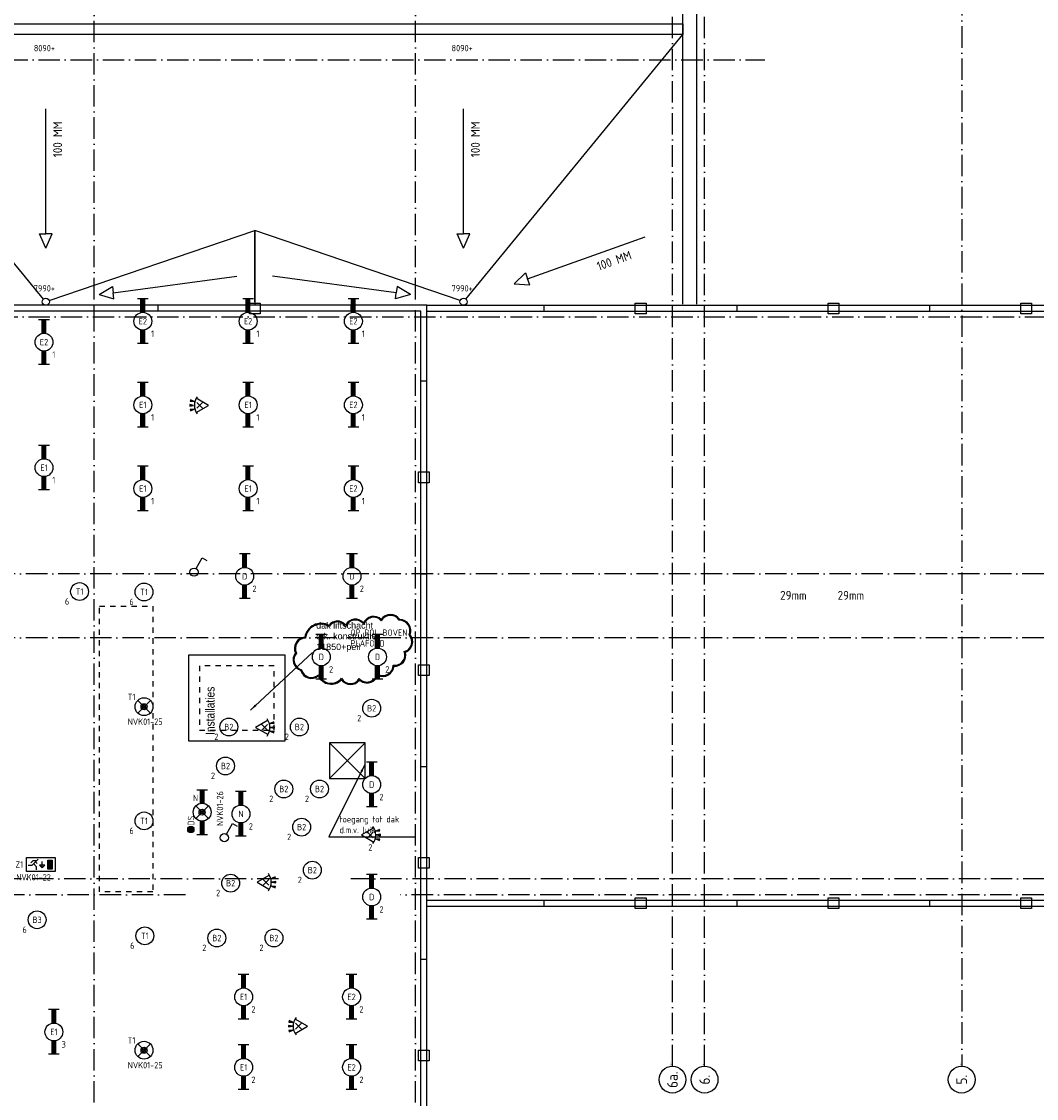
# Model space of a CAD drawing. Header units: millimetres. Extents: x 92017 to 243086, y 190 to 84290.
# Tile 15 of 19: x 179461 to 207884, y 34814 to 64985. Entities that reach past the tile are written whole.
import ezdxf
from ezdxf.enums import TextEntityAlignment as Align

# ---------------------------------------------------------------- set-up
doc = ezdxf.new("R2010")
doc.units = ezdxf.units.MM
doc.header["$LTSCALE"] = 100
for name, pattern in [('DASHDOT', [9, 6, -1.5, 0, -1.5]), ('DASHED', [3, 1.5, -1.5]), ('HIDDEN', [9.525, 6.35, -3.175])]:
    doc.linetypes.add(name, pattern=pattern)
doc.layers.get('0').update_dxf_attribs({"linetype": 'CONTINUOUS'})
for name, color, linetype in [('AB$1A---_ATTRIB035', 3, 'CONTINUOUS'), ('AL$1A---_ALGEMEEN', 8, 'CONTINUOUS'), ('AT$1A---_TEKST018', 1, 'CONTINUOUS'), ('AT$1A---_TEKST025', 2, 'CONTINUOUS'), ('BL$4----', 7, 'CONTINUOUS'), ('EA61303-_ARCEER', 1, 'CONTINUOUS'), ('EB63101-_ATTRIB', 2, 'CONTINUOUS'), ('EB63202-_ATTRIB', 2, 'CONTINUOUS'), ('EB63501-_ATTRIB', 2, 'CONTINUOUS'), ('EB6521--_ATTRIB', 2, 'CONTINUOUS'), ('EL63101-_LICHT-ARM', 3, 'CONTINUOUS'), ('EL63102-_LICHT-SCH', 3, 'CONTINUOUS'), ('EL63202-_NOODVRL-TXT', 3, 'CONTINUOUS'), ('EL63501-_NOODVRL-ARM', 3, 'CONTINUOUS'), ('EL6521--_BEWAKING', 3, 'CONTINUOUS')]:
    doc.layers.add(name, color=color, linetype=linetype)
doc.styles.add('1_8', font='ISO', dxfattribs={"height": 1.8})
doc.styles.get("Standard").update_dxf_attribs({"font": 'iso.shx'})
doc.styles.add('TECHNIC', font='technic_.ttf')
doc.dimstyles.new('018RADI100UIT', dxfattribs={"dimscale": 100, "dimtxt": 1.8, "dimasz": 2, "dimexe": 2, "dimexo": 3, "dimgap": 1, "dimtad": 1, "dimdec": 4, "dimrnd": 1, "dimdsep": 46, "dimtxsty": 'Standard', "dimblk1": 'MSTR3', "dimblk2": 'MSTR3', "dimcen": 3, "dimdle": 1.25, "dimse1": 1, "dimse2": 1, "dimclrd": 7, "dimclre": 1, "dimadec": 0, "dimazin": 0, "dimtfac": 0.75, "dimtdec": 4, "dimtofl": 0, "dimtmove": 1, "dimatfit": 3, "dimfxl": 1, "dimtvp": 1.5, "dimtolj": 1, "dimtzin": 0, "dimarcsym": 0})

# ---------------------------------------------------------------- blocks, each defined once
blk = doc.blocks.new('EJ3T20')
at = {"color": 0}
for p, q in [((-6.25, -1.5), (-6.25, 1.5)), ((-6.25, 0.52), (-2.44, 0.52)), ((-6.25, 0.17), (-2.49, 0.17)), ((2.44, 0.52), (6.25, 0.52)), ((2.49, 0.17), (6.25, 0.17)), ((6.25, -1.5), (6.25, 1.5)), ((-6.25, -0.17), (-2.49, -0.17)), ((-6.25, -0.52), (-2.44, -0.52)), ((2.44, -0.52), (6.25, -0.52)), ((2.49, -0.17), (6.25, -0.17))]:
    blk.add_line(p, q, dxfattribs=at)
blk.add_circle((0, 0), 2.5, dxfattribs=at)
at = {"color": 0, "style": '1_8'}
for tag, flags, p in [('SCHAK', 8, (3.5, 2.75)), ('A_CODE', 8, (0, 0)), ('GROEP', 8, (-3.5, -2.75)), ('KAST', 9, (3.5, -2.75))]:
    blk.add_attdef(tag, text='', height=1.8, dxfattribs=dict(at, flags=flags)).set_placement(p, align=Align.MIDDLE)
blk = doc.blocks.new('ES652116')
at = {"color": 2}
for p, q in [((-0.81, -0.81), (0.81, 0.81)), ((0.81, -0.81), (-0.81, 0.81)), ((1.56, 1.09), (2.62, 1.37)), ((1.7, 0), (2.8, 0)), ((1.56, -1.09), (2.62, -1.37))]:
    blk.add_line(p, q, dxfattribs=at)
at = {"color": 0}
blk.add_lwpolyline([(0.96, 2), (-2.5, 0), (0.96, -2)], dxfattribs=at)
at = {"color": 2}
for points in [[(2.67, 1.18), (2.57, 1.56), (1.56, 1.09)], [(2.8, -0.2), (2.8, 0.2), (1.7, 0)], [(2.57, -1.56), (2.67, -1.18), (1.56, -1.09)]]:
    blk.add_lwpolyline(points, close=True, dxfattribs=at)
at = {"color": 0}
blk.add_arc((-2.5, 0), 4, 322.8192, 37.1808, dxfattribs=at)
at = {"color": 0, "style": '1_8'}
for tag, flags, p in [('SCHAK', 8, (0, 3.5)), ('M_CODE', 9, (0, 0)), ('CODE', 8, (0, 0)), ('GROEP', 8, (0, -3.5)), ('KAST', 9, (0, -6))]:
    blk.add_attdef(tag, text='', height=1.8, dxfattribs=dict(at, flags=flags)).set_placement(p, align=Align.MIDDLE)
blk = doc.blocks.new('ES3S1')
at = {"color": 0}
blk.add_lwpolyline([(0.58, 1), (2.31, 4), (3.61, 3.25)], dxfattribs=at)
blk.add_circle((0, 0), 1.15, dxfattribs=at)
at = {"style": '1_8'}
for tag, flags, p in [('SCHAK', 8, (3, 5.5)), ('KAST', 9, (-3, 0.5)), ('M_CODE', 9, (0, 0)), ('DOEL', 9, (-3, -2)), ('GROEP', 9, (-3, -4.5))]:
    blk.add_attdef(tag, text='', height=1.8, dxfattribs=dict(at, flags=flags)).set_placement(p, align=Align.MIDDLE_CENTER)
blk = doc.blocks.new('ES3G00')
at = {"color": 0}
blk.add_circle((0, 0), 2.5, dxfattribs=at)
at = {"color": 0, "style": '1_8'}
for tag, flags, p in [('SCHAK', 8, (3.5, 2.75)), ('A_CODE', 8, (0, 0)), ('GROEP', 8, (-3.5, -2.75)), ('KAST', 9, (3.5, -2.75))]:
    blk.add_attdef(tag, text='', height=1.8, dxfattribs=dict(at, flags=flags)).set_placement(p, align=Align.MIDDLE)
blk = doc.blocks.new('ES3G01')
at = {"color": 0}
for p, q in [((-1.77, 1.77), (1.77, -1.77)), ((1.77, 1.77), (-1.77, -1.77))]:
    blk.add_line(p, q, dxfattribs=at)
at = {"color": 6}
blk.add_lwpolyline([(1.77, -1.77), (1.75, -1.75)], dxfattribs=at)
blk.add_circle((0, 0), 2.5)
at = {"color": 0}
for radius in [0.85, 0.5]:
    blk.add_circle((0, 0), radius, dxfattribs=at)
at = {"color": 6, "style": '1_8'}
for tag, flags, p in [('A_CODE', 8, (-3.5, 2.75)), ('SCHAK', 8, (3.5, 2.75)), ('GROEP', 8, (-3.5, -2.75)), ('KAST', 9, (3.5, -2.75))]:
    blk.add_attdef(tag, text='', height=1.8, dxfattribs=dict(at, flags=flags)).set_placement(p, align=Align.MIDDLE)
blk = doc.blocks.new('ES3N026')
for p, q in [((-1.5, 0.75), (-1, 0.25)), ((0.38, -0.88), (0.38, 0.87)), ((2.25, 1.25), (2.25, -1.25)), ((2.5, 1.25), (2.5, -1.25)), ((2.75, 1.25), (2.75, -1.25)), ((3, 1.25), (3, -1.25))]:
    blk.add_line(p, q)
for points in [[(4.01, 2.01), (4.01, -1.98), (-3.99, -1.98), (-3.99, 2.01)], [(3.25, -1.25), (2, -1.25), (2, 1.25), (3.25, 1.25)], [(0.38, -0.88), (1.12, -0.13), (-0.37, -0.13)]]:
    blk.add_lwpolyline(points, close=True)
for points in [[(-0.75, 1.5), (-2.5, -0.25), (-3.5, -0.25)], [(-1.25, 1), (-2.25, 1), (-2.75, 0.5)], [(-2, 0.25), (-1.25, -0.5), (-1.25, -1.5)]]:
    blk.add_lwpolyline(points)
at = {"style": '1_8'}
for tag, flags, p in [('A_CODE', 8, (-3.5, 2.75)), ('SCHAK', 8, (3.5, 2.75)), ('GROEP', 8, (-3.5, -2.75)), ('KAST', 9, (3.5, -2.75))]:
    blk.add_attdef(tag, text='', height=1.8, dxfattribs=dict(at, flags=flags)).set_placement(p, align=Align.MIDDLE_CENTER)
at = {"color": 2, "style": '1_8', "flags": 8}
blk.add_attdef('NUMMER', text='', height=1.8, dxfattribs=at).set_placement((4, 3.75), align=Align.MIDDLE)
blk = doc.blocks.new('EJ3T21')
at = {"color": 0}
for p, q in [((-6.25, -1.5), (-6.25, 1.5)), ((-6.25, 0.52), (-2.44, 0.52)), ((-6.25, 0.17), (-2.49, 0.17)), ((-1.77, 1.77), (1.77, -1.77)), ((1.77, 1.77), (-1.77, -1.77)), ((2.44, 0.52), (6.25, 0.52)), ((2.49, 0.17), (6.25, 0.17)), ((6.25, -1.5), (6.25, 1.5)), ((-6.25, -0.17), (-2.49, -0.17)), ((-6.25, -0.52), (-2.44, -0.52)), ((2.44, -0.52), (6.25, -0.52)), ((2.49, -0.17), (6.25, -0.17))]:
    blk.add_line(p, q, dxfattribs=at)
at = {"color": 6}
blk.add_lwpolyline([(1.77, -1.77), (1.75, -1.75)], dxfattribs=at)
at = {"color": 0}
for radius in [2.5, 0.85, 0.5]:
    blk.add_circle((0, 0), radius, dxfattribs=at)
at = {"color": 6, "style": '1_8'}
for tag, flags, p in [('A_CODE', 8, (-3.5, 2.75)), ('SCHAK', 8, (3.5, 2.75)), ('GROEP', 8, (-3.5, -2.75)), ('KAST', 9, (3.5, -2.75))]:
    blk.add_attdef(tag, text='', height=1.8, dxfattribs=dict(at, flags=flags)).set_placement(p, align=Align.MIDDLE)
blk = doc.blocks.new('ES652102')
for p, q in [((-1.5, 0.9), (-1.5, -0.9)), ((-1.25, 1.22), (-1.25, -1.22)), ((-1, 1.44), (-1, -1.44)), ((-0.75, 1.58), (-0.75, -1.58)), ((-0.5, 1.68), (-0.5, -1.68)), ((-0.25, 1.73), (-0.25, -1.73)), ((0, 1.75), (0, -1.75)), ((0.25, 1.73), (0.25, -1.73)), ((0.5, 1.68), (0.5, -1.68)), ((0.75, 1.58), (0.75, -1.58)), ((1, 1.44), (1, -1.44)), ((1.25, 1.22), (1.25, -1.22)), ((1.5, -0.9), (1.5, 0.9))]:
    blk.add_line(p, q)
blk.add_circle((0, 0), 1.75)
at = {"style": '1_8'}
for tag, p in [('NUMMER', (0, 3.5)), ('CODE', (0, 0))]:
    blk.add_attdef(tag, text='', height=1.8, dxfattribs=at).set_placement(p, align=Align.MIDDLE)
at = {"style": '1_8', "flags": 9}
blk.add_attdef('M_CODE', text='', height=1.8, dxfattribs=at).set_placement((0, 0), align=Align.MIDDLE)
blk = doc.blocks.new('MSTR3')
at = {"color": 0, "linetype": 'Continuous'}
for p, q in [((-1, 0), (0, 0)), ((0, 1.5), (0, 0)), ((0, 0), (0, -1.5)), ((0, 0), (1.5, 0))]:
    blk.add_line(p, q, dxfattribs=at)
blk.add_circle((0, 0), 0.3, dxfattribs=at)
blk = doc.blocks.new('1011')
at = {"layer": 'AL$1A---_ALGEMEEN', "color": 0, "linetype": 'Continuous'}
blk.add_circle((-750, 0), 750, dxfattribs=at)
blk.add_attdef('STR-NAAM', text='', height=600, rotation=360, dxfattribs=at).set_placement((-750, 0), align=Align.MIDDLE)
at = {"layer": 'AT$1A---_TEKST018', "linetype": 'Continuous'}
blk.add_text('1011', height=100, dxfattribs=at).set_placement((0, 0))

msp = doc.modelspace()

# ---------------------------------------------------------------- linework, layer by layer
at = {"layer": 'AL$1A---_ALGEMEEN', "color": 1, "linetype": 'DASHDOT'}
for p, q in [((181490, 3196), (181490, 79253)), ((190490, 3196), (190490, 79253)), ((171834, 63916), (200277, 63916))]:
    msp.add_line(p, q, dxfattribs=at)
for points in [[(197690, 35716), (197690, 79253)], [(198590, 35716), (198590, 79253)], [(205790, 79253), (205790, 35716)], [(94147, 56716), (239595, 56716)], [(239590, 49516), (92017, 49516)], [(239590, 47716), (95197, 47716)], [(186656, 40966), (92017, 40966)], [(238711, 40966), (188687, 40966)], [(184048, 40516), (95877, 40516)], [(239590, 40516), (190072, 40516)]]:
    msp.add_lwpolyline(points, dxfattribs=at)
at = {"layer": 'AL$1A---_ALGEMEEN', "linetype": 'Continuous'}
for points in [[(197980, 57066), (197980, 74726), (231600, 74726), (231600, 57066)], [(198370, 57066), (198370, 74336), (231210, 74336), (231210, 57066)], [(190810, 57035), (235820, 57035), (235820, 40196), (190810, 40196)], [(204900, 56870), (204900, 57025)], [(190810, 56870), (235655, 56870), (235655, 40361), (190810, 40361)], [(190645, 49515), (190800, 49515)], [(188083, 44778), (189083, 43778)], [(188083, 43778), (189083, 44778)], [(190645, 44115), (190800, 44115)], [(194100, 40196), (194100, 40361)], [(199500, 40196), (199500, 40361)], [(204900, 40196), (204900, 40361)], [(190645, 38715), (190800, 38715)]]:
    msp.add_lwpolyline(points, dxfattribs=at)
at = {"layer": 'AL$1A---_ALGEMEEN', "color": 8, "linetype": 'Continuous'}
for points in [[(174000, 64919), (197980, 64919), (197980, 64619), (174000, 64619), (174000, 64919)], [(180073, 57209), (174000, 64619)], [(191908, 57209), (197980, 64619)], [(180140, 59039), (180140, 62535)], [(191840, 59039), (191840, 62535)], [(180235, 57168), (185990, 59135), (185990, 57035)], [(185990, 57135), (185990, 59135)], [(191746, 57168), (185990, 59135), (185990, 57035)], [(185990, 57135), (185990, 59135)], [(180140, 58639), (179964, 59039), (180140, 59039)], [(180140, 58639), (180316, 59039), (180140, 59039)], [(191840, 58639), (191664, 59039), (191840, 59039)], [(191840, 58639), (192016, 59039), (191840, 59039)], [(193633, 57776), (196926, 58952)], [(193256, 57641), (193574, 57942), (193633, 57776)], [(182027, 57387), (185493, 57848)], [(189953, 57387), (186488, 57848)], [(193256, 57641), (193692, 57610), (193633, 57776)], [(181631, 57334), (182004, 57561), (182027, 57387)], [(181631, 57334), (182050, 57212), (182027, 57387)], [(190350, 57334), (189930, 57212), (189953, 57387)], [(190350, 57334), (189977, 57561), (189953, 57387)], [(181491, 56870), (181491, 57026)], [(181491, 56870), (181491, 57025)], [(183291, 56870), (183291, 57026)], [(183291, 56870), (183291, 57025)], [(188691, 56870), (188691, 57026)], [(188691, 56870), (188691, 57025)], [(194100, 56870), (194100, 57025)], [(199500, 56870), (199500, 57025)], [(190645, 56716), (190800, 56716)], [(190645, 56715), (190800, 56715)], [(190645, 54915), (190800, 54915)]]:
    msp.add_lwpolyline(points, dxfattribs=at)
at = {"layer": 'AL$1A---_ALGEMEEN', "linetype": 'Continuous'}
for points in [[(173970, 7796), (190810, 7796), (190810, 57035), (173970, 57035)], [(174135, 7961), (190645, 7961), (190645, 56870), (174135, 56870)], [(184140, 44835), (186840, 44835), (186840, 47235), (184140, 47235)], [(188083, 44778), (188083, 43778), (189083, 43778), (189083, 44778)]]:
    msp.add_lwpolyline(points, close=True, dxfattribs=at)
at = {"layer": 'AL$1A---_ALGEMEEN', "color": 8, "linetype": 'HIDDEN'}
for points in [[(185841, 56798), (185841, 57098), (186141, 57098), (186141, 56798)], [(185841, 56798), (185841, 57098), (186141, 57098), (186141, 56798)], [(196650, 56798), (196650, 57098), (196950, 57098), (196950, 56798)]]:
    msp.add_lwpolyline(points, close=True, dxfattribs=at)
at = {"layer": 'AL$1A---_ALGEMEEN', "linetype": 'HIDDEN'}
for points in [[(202050, 56798), (202050, 57098), (202350, 57098), (202350, 56798)], [(207450, 56798), (207450, 57098), (207750, 57098), (207750, 56798)], [(190877, 52065), (190577, 52065), (190577, 52365), (190877, 52365)], [(190877, 46665), (190577, 46665), (190577, 46965), (190877, 46965)], [(190877, 41265), (190577, 41265), (190577, 41565), (190877, 41565)], [(196650, 40133), (196650, 40433), (196950, 40433), (196950, 40133)], [(202050, 40133), (202050, 40433), (202350, 40433), (202350, 40133)], [(207450, 40133), (207450, 40433), (207750, 40433), (207750, 40133)], [(190877, 35865), (190577, 35865), (190577, 36165), (190877, 36165)]]:
    msp.add_lwpolyline(points, close=True, dxfattribs=at)
at = {"layer": 'AL$1A---_ALGEMEEN', "linetype": 'DASHED'}
for points in [[(183140, 48605), (183140, 40605), (181640, 40605), (181640, 48605)], [(184440, 45135), (186540, 45135), (186540, 46935), (184440, 46935)]]:
    msp.add_lwpolyline(points, close=True, dxfattribs=at)
at = {"layer": 'AL$1A---_ALGEMEEN', "color": 8, "linetype": 'Continuous'}
for centre in [(180140, 57135), (191840, 57135)]:
    msp.add_circle(centre, 100, dxfattribs=at)
at = {"layer": 'EA61303-_ARCEER', "color": 8}
for points in [[(188072, 48066, 0.520567), (188072, 48066, 0.520567), (187392, 47736, 0.520567), (187132, 47296, 0.520567), (187282, 46806, 0.520567), (187772, 46646, 0.520567), (188422, 46546, 0.520567), (188922, 46536, 0.520567), (189442, 46666, 0.520567), (189892, 46926, 0.520567), (190212, 47316, 0.520567), (190342, 47806, 0.520567), (190052, 48236, 0.520567), (189532, 48236, 0.520567), (189042, 48136, 0.520567), (188532, 48076, 0.520567), (188072, 48066)], [(188080, 48032, 0.553352), (187414, 47712, 0.56045), (187161, 47293, 0.552567), (187302, 46826, 0.571155), (187781, 46687, 0.577355), (188426, 46589, 0.592868), (188917, 46575, 0.582236), (189427, 46702, 0.581036), (189868, 46955, 0.578062), (190180, 47333, 0.565036), (190313, 47802, 0.55136), (190039, 48211, 0.569264), (189536, 48196, 0.609735), (189050, 48084, 0.625226), (188535, 48022, 0.610225)]]:
    msp.add_lwpolyline(points, format="xyb", close=True, dxfattribs=at)

# ---------------------------------------------------------------- block references
at = {"layer": 'AL$1A---_ALGEMEEN', "color": 1, "linetype": 'DASHDOT'}
ref = msp.add_blockref('1011', (197690, 35716), dxfattribs=dict(at, xscale=0.5, yscale=0.5, zscale=0.5, rotation=90))
ref.add_attrib('STR-NAAM', '6a.', dxfattribs={"layer": 'AB$1A---_ATTRIB035', "linetype": 'Continuous', "height": 300, "rotation": 90}).set_placement((197690, 35341), align=Align.MIDDLE)
ref = msp.add_blockref('1011', (198590, 35716), dxfattribs=dict(at, xscale=0.5, yscale=0.5, zscale=0.5, rotation=90))
ref.add_attrib('STR-NAAM', '6.', dxfattribs={"layer": 'AB$1A---_ATTRIB035', "linetype": 'Continuous', "height": 300, "rotation": 90}).set_placement((198590, 35341), align=Align.MIDDLE)
ref = msp.add_blockref('1011', (205790, 35716), dxfattribs=dict(at, xscale=0.5, yscale=0.5, zscale=0.5, rotation=90))
ref.add_attrib('STR-NAAM', '5.', dxfattribs={"layer": 'AB$1A---_ATTRIB035', "linetype": 'Continuous', "height": 300, "rotation": 90}).set_placement((205790, 35341), align=Align.MIDDLE)
at = {"layer": 'EL63101-_LICHT-ARM'}
ref = msp.add_blockref('EJ3T20', (182857, 56589, 3500), dxfattribs=dict(at, xscale=100, yscale=100, zscale=100, rotation=90))
ref.add_attrib('A_CODE', 'E2', dxfattribs={"layer": 'EB63101-_ATTRIB', "color": 1, "height": 180, "style": '1_8', "flags": 8}).set_placement((182857, 56589, 3500), align=Align.MIDDLE)
ref.add_attrib('GROEP', '1', dxfattribs={"layer": 'EB63101-_ATTRIB', "color": 1, "height": 180, "style": '1_8', "flags": 8}).set_placement((183132, 56239, 3500), align=Align.MIDDLE)
ref = msp.add_blockref('EJ3T20', (185806, 56589, 3500), dxfattribs=dict(at, xscale=100, yscale=100, zscale=100, rotation=90))
ref.add_attrib('A_CODE', 'E2', dxfattribs={"layer": 'EB63101-_ATTRIB', "color": 1, "height": 180, "style": '1_8', "flags": 8}).set_placement((185806, 56589, 3500), align=Align.MIDDLE)
ref.add_attrib('GROEP', '1', dxfattribs={"layer": 'EB63101-_ATTRIB', "color": 1, "height": 180, "style": '1_8', "flags": 8}).set_placement((186081, 56239, 3500), align=Align.MIDDLE)
ref = msp.add_blockref('EJ3T20', (188755, 56589, 3500), dxfattribs=dict(at, xscale=100, yscale=100, zscale=100, rotation=90))
ref.add_attrib('A_CODE', 'E2', dxfattribs={"layer": 'EB63101-_ATTRIB', "color": 1, "height": 180, "style": '1_8', "flags": 8}).set_placement((188755, 56589, 3500), align=Align.MIDDLE)
ref.add_attrib('GROEP', '1', dxfattribs={"layer": 'EB63101-_ATTRIB', "color": 1, "height": 180, "style": '1_8', "flags": 8}).set_placement((189030, 56239, 3500), align=Align.MIDDLE)
ref = msp.add_blockref('EJ3T20', (180090, 56003, 3500), dxfattribs=dict(at, xscale=100, yscale=100, zscale=100, rotation=90))
ref.add_attrib('A_CODE', 'E2', dxfattribs={"layer": 'EB63101-_ATTRIB', "color": 1, "height": 180, "style": '1_8', "flags": 8}).set_placement((180090, 56003, 3500), align=Align.MIDDLE)
ref.add_attrib('GROEP', '1', dxfattribs={"layer": 'EB63101-_ATTRIB', "color": 1, "height": 180, "style": '1_8', "flags": 8}).set_placement((180365, 55653, 3500), align=Align.MIDDLE)
ref = msp.add_blockref('EJ3T20', (182857, 54245, 3500), dxfattribs=dict(at, xscale=100, yscale=100, zscale=100, rotation=90))
ref.add_attrib('A_CODE', 'E1', dxfattribs={"layer": 'EB63101-_ATTRIB', "color": 1, "height": 180, "style": '1_8', "flags": 8}).set_placement((182857, 54245, 3500), align=Align.MIDDLE)
ref.add_attrib('GROEP', '1', dxfattribs={"layer": 'EB63101-_ATTRIB', "color": 1, "height": 180, "style": '1_8', "flags": 8}).set_placement((183132, 53895, 3500), align=Align.MIDDLE)
ref = msp.add_blockref('EJ3T20', (185806, 54245, 3500), dxfattribs=dict(at, xscale=100, yscale=100, zscale=100, rotation=90))
ref.add_attrib('A_CODE', 'E1', dxfattribs={"layer": 'EB63101-_ATTRIB', "color": 1, "height": 180, "style": '1_8', "flags": 8}).set_placement((185806, 54245, 3500), align=Align.MIDDLE)
ref.add_attrib('GROEP', '1', dxfattribs={"layer": 'EB63101-_ATTRIB', "color": 1, "height": 180, "style": '1_8', "flags": 8}).set_placement((186081, 53895, 3500), align=Align.MIDDLE)
ref = msp.add_blockref('EJ3T20', (188755, 54245, 3500), dxfattribs=dict(at, xscale=100, yscale=100, zscale=100, rotation=90))
ref.add_attrib('A_CODE', 'E2', dxfattribs={"layer": 'EB63101-_ATTRIB', "color": 1, "height": 180, "style": '1_8', "flags": 8}).set_placement((188755, 54245, 3500), align=Align.MIDDLE)
ref.add_attrib('GROEP', '1', dxfattribs={"layer": 'EB63101-_ATTRIB', "color": 1, "height": 180, "style": '1_8', "flags": 8}).set_placement((189030, 53895, 3500), align=Align.MIDDLE)
ref = msp.add_blockref('EJ3T20', (180090, 52486, 3500), dxfattribs=dict(at, xscale=100, yscale=100, zscale=100, rotation=90))
ref.add_attrib('A_CODE', 'E1', dxfattribs={"layer": 'EB63101-_ATTRIB', "color": 1, "height": 180, "style": '1_8', "flags": 8}).set_placement((180090, 52486, 3500), align=Align.MIDDLE)
ref.add_attrib('GROEP', '1', dxfattribs={"layer": 'EB63101-_ATTRIB', "color": 1, "height": 180, "style": '1_8', "flags": 8}).set_placement((180365, 52136, 3500), align=Align.MIDDLE)
ref = msp.add_blockref('EJ3T20', (182857, 51901, 3500), dxfattribs=dict(at, xscale=100, yscale=100, zscale=100, rotation=90))
ref.add_attrib('A_CODE', 'E1', dxfattribs={"layer": 'EB63101-_ATTRIB', "color": 1, "height": 180, "style": '1_8', "flags": 8}).set_placement((182857, 51901, 3500), align=Align.MIDDLE)
ref.add_attrib('GROEP', '1', dxfattribs={"layer": 'EB63101-_ATTRIB', "color": 1, "height": 180, "style": '1_8', "flags": 8}).set_placement((183132, 51551, 3500), align=Align.MIDDLE)
ref = msp.add_blockref('EJ3T20', (185806, 51901, 3500), dxfattribs=dict(at, xscale=100, yscale=100, zscale=100, rotation=90))
ref.add_attrib('A_CODE', 'E1', dxfattribs={"layer": 'EB63101-_ATTRIB', "color": 1, "height": 180, "style": '1_8', "flags": 8}).set_placement((185806, 51901, 3500), align=Align.MIDDLE)
ref.add_attrib('GROEP', '1', dxfattribs={"layer": 'EB63101-_ATTRIB', "color": 1, "height": 180, "style": '1_8', "flags": 8}).set_placement((186081, 51551, 3500), align=Align.MIDDLE)
ref = msp.add_blockref('EJ3T20', (188755, 51901, 3500), dxfattribs=dict(at, xscale=100, yscale=100, zscale=100, rotation=90))
ref.add_attrib('A_CODE', 'E2', dxfattribs={"layer": 'EB63101-_ATTRIB', "color": 1, "height": 180, "style": '1_8', "flags": 8}).set_placement((188755, 51901, 3500), align=Align.MIDDLE)
ref.add_attrib('GROEP', '1', dxfattribs={"layer": 'EB63101-_ATTRIB', "color": 1, "height": 180, "style": '1_8', "flags": 8}).set_placement((189030, 51551, 3500), align=Align.MIDDLE)
ref = msp.add_blockref('EJ3T20', (185711, 49444, 3500), dxfattribs=dict(at, xscale=100, yscale=100, zscale=100, rotation=90))
ref.add_attrib('A_CODE', 'D', dxfattribs={"layer": 'EB63101-_ATTRIB', "color": 1, "height": 180, "style": '1_8', "flags": 8}).set_placement((185711, 49444, 3500), align=Align.MIDDLE)
ref.add_attrib('GROEP', '2', dxfattribs={"layer": 'EB63101-_ATTRIB', "color": 1, "height": 180, "style": '1_8', "flags": 8}).set_placement((185986, 49094, 3500), align=Align.MIDDLE)
ref = msp.add_blockref('EJ3T20', (188715, 49444, 3500), dxfattribs=dict(at, xscale=100, yscale=100, zscale=100, rotation=90))
ref.add_attrib('A_CODE', 'D', dxfattribs={"layer": 'EB63101-_ATTRIB', "color": 1, "height": 180, "style": '1_8', "flags": 8}).set_placement((188715, 49444, 3500), align=Align.MIDDLE)
ref.add_attrib('GROEP', '2', dxfattribs={"layer": 'EB63101-_ATTRIB', "color": 1, "height": 180, "style": '1_8', "flags": 8}).set_placement((188990, 49094, 3500), align=Align.MIDDLE)
ref = msp.add_blockref('ES3G00', (181086, 49015, 3900), dxfattribs=dict(at, xscale=100, yscale=100, zscale=100))
ref.add_attrib('A_CODE', 'T1', dxfattribs={"layer": 'EB63101-_ATTRIB', "color": 1, "height": 180, "style": '1_8', "flags": 8}).set_placement((181086, 49015, 3900), align=Align.MIDDLE)
ref.add_attrib('GROEP', '6', dxfattribs={"layer": 'EB63101-_ATTRIB', "color": 1, "height": 180, "style": '1_8', "flags": 8}).set_placement((180736, 48740, 3900), align=Align.MIDDLE)
ref = msp.add_blockref('ES3G00', (182892, 49003, 3900), dxfattribs=dict(at, xscale=100, yscale=100, zscale=100))
ref.add_attrib('A_CODE', 'T1', dxfattribs={"layer": 'EB63101-_ATTRIB', "color": 1, "height": 180, "style": '1_8', "flags": 8}).set_placement((182892, 49003, 3900), align=Align.MIDDLE)
ref.add_attrib('GROEP', '6', dxfattribs={"layer": 'EB63101-_ATTRIB', "color": 1, "height": 180, "style": '1_8', "flags": 8}).set_placement((182542, 48728, 3900), align=Align.MIDDLE)
ref = msp.add_blockref('EJ3T20', (187855, 47184, 3900), dxfattribs=dict(at, xscale=100, yscale=100, zscale=100, rotation=90))
ref.add_attrib('A_CODE', 'D', dxfattribs={"layer": 'EB63101-_ATTRIB', "color": 1, "height": 180, "style": '1_8', "flags": 8}).set_placement((187855, 47184, 3900), align=Align.MIDDLE)
ref.add_attrib('GROEP', '2', dxfattribs={"layer": 'EB63101-_ATTRIB', "color": 1, "height": 180, "style": '1_8', "flags": 8}).set_placement((188130, 46834, 3900), align=Align.MIDDLE)
ref = msp.add_blockref('EJ3T20', (189430, 47184, 3900), dxfattribs=dict(at, xscale=100, yscale=100, zscale=100, rotation=90))
ref.add_attrib('A_CODE', 'D', dxfattribs={"layer": 'EB63101-_ATTRIB', "color": 1, "height": 180, "style": '1_8', "flags": 8}).set_placement((189430, 47184, 3900), align=Align.MIDDLE)
ref.add_attrib('GROEP', '2', dxfattribs={"layer": 'EB63101-_ATTRIB', "color": 1, "height": 180, "style": '1_8', "flags": 8}).set_placement((189705, 46834, 3900), align=Align.MIDDLE)
ref = msp.add_blockref('ES3G00', (189267, 45746, 3900), dxfattribs=dict(at, xscale=100, yscale=100, zscale=100))
ref.add_attrib('A_CODE', 'B2', dxfattribs={"layer": 'EB63101-_ATTRIB', "color": 1, "height": 180, "style": '1_8', "flags": 8}).set_placement((189267, 45746, 3900), align=Align.MIDDLE)
ref.add_attrib('GROEP', '2', dxfattribs={"layer": 'EB63101-_ATTRIB', "color": 1, "height": 180, "style": '1_8', "flags": 8}).set_placement((188917, 45471, 3900), align=Align.MIDDLE)
ref = msp.add_blockref('ES3G00', (185267, 45221, 3900), dxfattribs=dict(at, xscale=100, yscale=100, zscale=100))
ref.add_attrib('A_CODE', 'B2', dxfattribs={"layer": 'EB63101-_ATTRIB', "color": 1, "height": 180, "style": '1_8', "flags": 8}).set_placement((185267, 45221, 3900), align=Align.MIDDLE)
ref.add_attrib('GROEP', '2', dxfattribs={"layer": 'EB63101-_ATTRIB', "color": 1, "height": 180, "style": '1_8', "flags": 8}).set_placement((184917, 44946, 3900), align=Align.MIDDLE)
ref = msp.add_blockref('ES3G00', (187242, 45221, 3900), dxfattribs=dict(at, xscale=100, yscale=100, zscale=100))
ref.add_attrib('A_CODE', 'B2', dxfattribs={"layer": 'EB63101-_ATTRIB', "color": 1, "height": 180, "style": '1_8', "flags": 8}).set_placement((187242, 45221, 3900), align=Align.MIDDLE)
ref.add_attrib('GROEP', '2', dxfattribs={"layer": 'EB63101-_ATTRIB', "color": 1, "height": 180, "style": '1_8', "flags": 8}).set_placement((186892, 44946, 3900), align=Align.MIDDLE)
ref = msp.add_blockref('ES3G00', (185172, 44129, 3900), dxfattribs=dict(at, xscale=100, yscale=100, zscale=100))
ref.add_attrib('A_CODE', 'B2', dxfattribs={"layer": 'EB63101-_ATTRIB', "color": 1, "height": 180, "style": '1_8', "flags": 8}).set_placement((185172, 44129, 3900), align=Align.MIDDLE)
ref.add_attrib('GROEP', '2', dxfattribs={"layer": 'EB63101-_ATTRIB', "color": 1, "height": 180, "style": '1_8', "flags": 8}).set_placement((184822, 43854, 3900), align=Align.MIDDLE)
ref = msp.add_blockref('EJ3T20', (189267, 43609, 3900), dxfattribs=dict(at, xscale=100, yscale=100, zscale=100, rotation=90))
ref.add_attrib('A_CODE', 'D', dxfattribs={"layer": 'EB63101-_ATTRIB', "color": 1, "height": 180, "style": '1_8', "flags": 8}).set_placement((189267, 43609, 3900), align=Align.MIDDLE)
ref.add_attrib('GROEP', '2', dxfattribs={"layer": 'EB63101-_ATTRIB', "color": 1, "height": 180, "style": '1_8', "flags": 8}).set_placement((189542, 43259, 3900), align=Align.MIDDLE)
ref = msp.add_blockref('ES3G00', (186805, 43484, 3900), dxfattribs=dict(at, xscale=100, yscale=100, zscale=100))
ref.add_attrib('A_CODE', 'B2', dxfattribs={"layer": 'EB63101-_ATTRIB', "color": 1, "height": 180, "style": '1_8', "flags": 8}).set_placement((186805, 43484, 3900), align=Align.MIDDLE)
ref.add_attrib('GROEP', '2', dxfattribs={"layer": 'EB63101-_ATTRIB', "color": 1, "height": 180, "style": '1_8', "flags": 8}).set_placement((186455, 43209, 3900), align=Align.MIDDLE)
ref = msp.add_blockref('ES3G00', (187805, 43484, 3900), dxfattribs=dict(at, xscale=100, yscale=100, zscale=100))
ref.add_attrib('A_CODE', 'B2', dxfattribs={"layer": 'EB63101-_ATTRIB', "color": 1, "height": 180, "style": '1_8', "flags": 8}).set_placement((187805, 43484, 3900), align=Align.MIDDLE)
ref.add_attrib('GROEP', '2', dxfattribs={"layer": 'EB63101-_ATTRIB', "color": 1, "height": 180, "style": '1_8', "flags": 8}).set_placement((187455, 43209, 3900), align=Align.MIDDLE)
ref = msp.add_blockref('EJ3T20', (185606, 42785, 3500), dxfattribs=dict(at, xscale=100, yscale=100, zscale=100, rotation=90))
ref.add_attrib('A_CODE', 'N', dxfattribs={"layer": 'EB63101-_ATTRIB', "color": 1, "height": 180, "style": '1_8', "flags": 8}).set_placement((185606, 42785, 3500), align=Align.MIDDLE)
ref.add_attrib('GROEP', '2', dxfattribs={"layer": 'EB63101-_ATTRIB', "color": 1, "height": 180, "style": '1_8', "flags": 8}).set_placement((185881, 42435, 3500), align=Align.MIDDLE)
ref = msp.add_blockref('ES3G00', (182892, 42590, 3900), dxfattribs=dict(at, xscale=100, yscale=100, zscale=100))
ref.add_attrib('A_CODE', 'T1', dxfattribs={"layer": 'EB63101-_ATTRIB', "color": 1, "height": 180, "style": '1_8', "flags": 8}).set_placement((182892, 42590, 3900), align=Align.MIDDLE)
ref.add_attrib('GROEP', '6', dxfattribs={"layer": 'EB63101-_ATTRIB', "color": 1, "height": 180, "style": '1_8', "flags": 8}).set_placement((182542, 42315, 3900), align=Align.MIDDLE)
ref = msp.add_blockref('ES3G00', (187305, 42416, 3900), dxfattribs=dict(at, xscale=100, yscale=100, zscale=100))
ref.add_attrib('A_CODE', 'B2', dxfattribs={"layer": 'EB63101-_ATTRIB', "color": 1, "height": 180, "style": '1_8', "flags": 8}).set_placement((187305, 42416, 3900), align=Align.MIDDLE)
ref.add_attrib('GROEP', '2', dxfattribs={"layer": 'EB63101-_ATTRIB', "color": 1, "height": 180, "style": '1_8', "flags": 8}).set_placement((186955, 42141, 3900), align=Align.MIDDLE)
ref = msp.add_blockref('ES3G00', (187605, 41211, 3900), dxfattribs=dict(at, xscale=100, yscale=100, zscale=100))
ref.add_attrib('A_CODE', 'B2', dxfattribs={"layer": 'EB63101-_ATTRIB', "color": 1, "height": 180, "style": '1_8', "flags": 8}).set_placement((187605, 41211, 3900), align=Align.MIDDLE)
ref.add_attrib('GROEP', '2', dxfattribs={"layer": 'EB63101-_ATTRIB', "color": 1, "height": 180, "style": '1_8', "flags": 8}).set_placement((187255, 40936, 3900), align=Align.MIDDLE)
ref = msp.add_blockref('ES3G00', (185317, 40846, 3900), dxfattribs=dict(at, xscale=100, yscale=100, zscale=100))
ref.add_attrib('A_CODE', 'B2', dxfattribs={"layer": 'EB63101-_ATTRIB', "color": 1, "height": 180, "style": '1_8', "flags": 8}).set_placement((185317, 40846, 3900), align=Align.MIDDLE)
ref.add_attrib('GROEP', '2', dxfattribs={"layer": 'EB63101-_ATTRIB', "color": 1, "height": 180, "style": '1_8', "flags": 8}).set_placement((184967, 40571, 3900), align=Align.MIDDLE)
ref = msp.add_blockref('EJ3T20', (189267, 40459, 3900), dxfattribs=dict(at, xscale=100, yscale=100, zscale=100, rotation=90))
ref.add_attrib('A_CODE', 'D', dxfattribs={"layer": 'EB63101-_ATTRIB', "color": 1, "height": 180, "style": '1_8', "flags": 8}).set_placement((189267, 40459, 3900), align=Align.MIDDLE)
ref.add_attrib('GROEP', '2', dxfattribs={"layer": 'EB63101-_ATTRIB', "color": 1, "height": 180, "style": '1_8', "flags": 8}).set_placement((189542, 40109, 3900), align=Align.MIDDLE)
ref = msp.add_blockref('ES3G00', (179896, 39820, 3500), dxfattribs=dict(at, xscale=100, yscale=100, zscale=100))
ref.add_attrib('A_CODE', 'B3', dxfattribs={"layer": 'EB63101-_ATTRIB', "color": 1, "height": 180, "style": '1_8', "flags": 8}).set_placement((179896, 39820, 3500), align=Align.MIDDLE)
ref.add_attrib('GROEP', '6', dxfattribs={"layer": 'EB63101-_ATTRIB', "color": 1, "height": 180, "style": '1_8', "flags": 8}).set_placement((179546, 39545, 3500), align=Align.MIDDLE)
ref = msp.add_blockref('ES3G00', (182913, 39370, 3500), dxfattribs=dict(at, xscale=100, yscale=100, zscale=100))
ref.add_attrib('A_CODE', 'T1', dxfattribs={"layer": 'EB63101-_ATTRIB', "color": 1, "height": 180, "style": '1_8', "flags": 8}).set_placement((182913, 39370, 3500), align=Align.MIDDLE)
ref.add_attrib('GROEP', '6', dxfattribs={"layer": 'EB63101-_ATTRIB', "color": 1, "height": 180, "style": '1_8', "flags": 8}).set_placement((182563, 39095, 3500), align=Align.MIDDLE)
ref = msp.add_blockref('ES3G00', (184930, 39309, 3900), dxfattribs=dict(at, xscale=100, yscale=100, zscale=100))
ref.add_attrib('A_CODE', 'B2', dxfattribs={"layer": 'EB63101-_ATTRIB', "color": 1, "height": 180, "style": '1_8', "flags": 8}).set_placement((184930, 39309, 3900), align=Align.MIDDLE)
ref.add_attrib('GROEP', '2', dxfattribs={"layer": 'EB63101-_ATTRIB', "color": 1, "height": 180, "style": '1_8', "flags": 8}).set_placement((184580, 39034, 3900), align=Align.MIDDLE)
ref = msp.add_blockref('ES3G00', (186530, 39309, 3900), dxfattribs=dict(at, xscale=100, yscale=100, zscale=100))
ref.add_attrib('A_CODE', 'B2', dxfattribs={"layer": 'EB63101-_ATTRIB', "color": 1, "height": 180, "style": '1_8', "flags": 8}).set_placement((186530, 39309, 3900), align=Align.MIDDLE)
ref.add_attrib('GROEP', '2', dxfattribs={"layer": 'EB63101-_ATTRIB', "color": 1, "height": 180, "style": '1_8', "flags": 8}).set_placement((186180, 39034, 3900), align=Align.MIDDLE)
ref = msp.add_blockref('EJ3T20', (185680, 37659, 3500), dxfattribs=dict(at, xscale=100, yscale=100, zscale=100, rotation=90))
ref.add_attrib('A_CODE', 'E1', dxfattribs={"layer": 'EB63101-_ATTRIB', "color": 1, "height": 180, "style": '1_8', "flags": 8}).set_placement((185680, 37659, 3500), align=Align.MIDDLE)
ref.add_attrib('GROEP', '2', dxfattribs={"layer": 'EB63101-_ATTRIB', "color": 1, "height": 180, "style": '1_8', "flags": 8}).set_placement((185955, 37309, 3500), align=Align.MIDDLE)
ref = msp.add_blockref('EJ3T20', (188704, 37659, 3500), dxfattribs=dict(at, xscale=100, yscale=100, zscale=100, rotation=90))
ref.add_attrib('A_CODE', 'E2', dxfattribs={"layer": 'EB63101-_ATTRIB', "color": 1, "height": 180, "style": '1_8', "flags": 8}).set_placement((188704, 37659, 3500), align=Align.MIDDLE)
ref.add_attrib('GROEP', '2', dxfattribs={"layer": 'EB63101-_ATTRIB', "color": 1, "height": 180, "style": '1_8', "flags": 8}).set_placement((188979, 37309, 3500), align=Align.MIDDLE)
ref = msp.add_blockref('EJ3T20', (180367, 36677, 3500), dxfattribs=dict(at, xscale=100, yscale=100, zscale=100, rotation=90))
ref.add_attrib('A_CODE', 'E1', dxfattribs={"layer": 'EB63101-_ATTRIB', "color": 1, "height": 180, "style": '1_8', "flags": 8}).set_placement((180367, 36677, 3500), align=Align.MIDDLE)
ref.add_attrib('GROEP', '3', dxfattribs={"layer": 'EB63101-_ATTRIB', "color": 1, "height": 180, "style": '1_8', "flags": 8}).set_placement((180642, 36327, 3500), align=Align.MIDDLE)
ref = msp.add_blockref('EJ3T20', (185680, 35687, 3500), dxfattribs=dict(at, xscale=100, yscale=100, zscale=100, rotation=90))
ref.add_attrib('A_CODE', 'E1', dxfattribs={"layer": 'EB63101-_ATTRIB', "color": 1, "height": 180, "style": '1_8', "flags": 8}).set_placement((185680, 35687, 3500), align=Align.MIDDLE)
ref.add_attrib('GROEP', '2', dxfattribs={"layer": 'EB63101-_ATTRIB', "color": 1, "height": 180, "style": '1_8', "flags": 8}).set_placement((185955, 35337, 3500), align=Align.MIDDLE)
ref = msp.add_blockref('EJ3T20', (188704, 35687, 3500), dxfattribs=dict(at, xscale=100, yscale=100, zscale=100, rotation=90))
ref.add_attrib('A_CODE', 'E2', dxfattribs={"layer": 'EB63101-_ATTRIB', "color": 1, "height": 180, "style": '1_8', "flags": 8}).set_placement((188704, 35687, 3500), align=Align.MIDDLE)
ref.add_attrib('GROEP', '2', dxfattribs={"layer": 'EB63101-_ATTRIB', "color": 1, "height": 180, "style": '1_8', "flags": 8}).set_placement((188979, 35337, 3500), align=Align.MIDDLE)
at = {"layer": 'EL63102-_LICHT-SCH', "xscale": 100, "yscale": 100, "zscale": 100}
for p in [(184292, 49559, 1050), (185139, 42120, 1050)]:
    msp.add_blockref('ES3S1', p, dxfattribs=at)
at = {"layer": 'EL63202-_NOODVRL-TXT'}
ref = msp.add_blockref('ES3N026', (179998, 41367), dxfattribs=dict(at, xscale=100, yscale=100, zscale=100))
ref.add_attrib('A_CODE', 'Z1', dxfattribs={"layer": 'EB63202-_ATTRIB', "color": 1, "height": 180, "style": '1_8', "flags": 8}).set_placement((179399, 41370), align=Align.MIDDLE_CENTER)
ref.add_attrib('GROEP', 'NVK01-22', dxfattribs={"layer": 'EB63202-_ATTRIB', "color": 1, "height": 180, "style": '1_8', "flags": 8}).set_placement((179796, 41010), align=Align.MIDDLE_CENTER)
at = {"layer": 'EL63501-_NOODVRL-ARM'}
ref = msp.add_blockref('ES3G01', (182892, 45789), dxfattribs=dict(at, xscale=100, yscale=100, zscale=100))
ref.add_attrib('A_CODE', 'T1', dxfattribs={"layer": 'EB63501-_ATTRIB', "color": 1, "height": 180, "style": '1_8', "flags": 8}).set_placement((182542, 46064), align=Align.MIDDLE)
ref.add_attrib('GROEP', 'NVK01-25', dxfattribs={"layer": 'EB63501-_ATTRIB', "color": 1, "height": 180, "style": '1_8', "flags": 8}).set_placement((182923, 45370), align=Align.MIDDLE)
ref = msp.add_blockref('EJ3T21', (184518, 42834), dxfattribs=dict(at, xscale=100, yscale=100, zscale=100, rotation=270))
ref.add_attrib('A_CODE', 'N', dxfattribs={"layer": 'EB63501-_ATTRIB', "color": 1, "height": 180, "style": '1_8', "flags": 8}).set_placement((184334, 43233), align=Align.MIDDLE)
ref.add_attrib('GROEP', 'NVK01-26', dxfattribs={"layer": 'EB63501-_ATTRIB', "color": 1, "height": 180, "rotation": 90, "style": '1_8', "flags": 8}).set_placement((185018, 42936), align=Align.MIDDLE)
ref = msp.add_blockref('ES3G01', (182892, 36165), dxfattribs=dict(at, xscale=100, yscale=100, zscale=100))
ref.add_attrib('A_CODE', 'T1', dxfattribs={"layer": 'EB63501-_ATTRIB', "color": 1, "height": 180, "style": '1_8', "flags": 8}).set_placement((182542, 36440), align=Align.MIDDLE)
ref.add_attrib('GROEP', 'NVK01-25', dxfattribs={"layer": 'EB63501-_ATTRIB', "color": 1, "height": 180, "style": '1_8', "flags": 8}).set_placement((182923, 35746), align=Align.MIDDLE)
at = {"layer": 'EL6521--_BEWAKING', "xscale": 100, "yscale": 100, "zscale": 100, "rotation": 180}
for p in [(184450, 54232), (187217, 36838, 2600)]:
    msp.add_blockref('ES652116', p, dxfattribs=at)
at = {"layer": 'EL6521--_BEWAKING', "xscale": 100, "yscale": 100, "zscale": 100}
for p in [(186267, 45209, 2600), (186305, 40871, 2600)]:
    msp.add_blockref('ES652116', p, dxfattribs=at)
at = {"layer": 'EL6521--_BEWAKING'}
ref = msp.add_blockref('ES652102', (184202, 42350), dxfattribs=dict(at, xscale=50, yscale=50, zscale=50, rotation=90))
ref.add_attrib('CODE', 'DS', dxfattribs={"layer": 'EB6521--_ATTRIB', "color": 1, "height": 180, "rotation": 90, "style": '1_8'}).set_placement((184207, 42600), align=Align.MIDDLE)
ref = msp.add_blockref('ES652116', (189230, 42196, 2600), dxfattribs=dict(at, xscale=100, yscale=100, zscale=100))
ref.add_attrib('GROEP', '2', dxfattribs={"layer": 'EB6521--_ATTRIB', "color": 1, "height": 180, "style": '1_8', "flags": 8}).set_placement((189230, 41846, 2600), align=Align.MIDDLE)

# ---------------------------------------------------------------- texts
at = {"layer": 'AT$1A---_TEKST018', "color": 8, "linetype": 'Continuous', "char_height": 180, "width": 578.42, "attachment_point": 1}
for s, insert in [('8090+', (179805, 64331)), ('8090+', (191505, 64331)), ('7990+', (179805, 57601)), ('7990+', (191505, 57601))]:
    msp.add_mtext(s, dxfattribs=dict(at, insert=insert))
at = {"layer": 'AT$1A---_TEKST018', "color": 8, "linetype": 'Continuous', "char_height": 180, "attachment_point": 4}
for s, insert in [('\\A1;\\fArial|b0|i0|c0|p34;dak liftschacht\\Po.k. konstruktie\\P11850+peil', (187712, 47740)), ('toegang tot dak\\Pd.m.v. luik', (188366, 42486))]:
    msp.add_mtext(s, dxfattribs=dict(at, insert=insert))
at = {"layer": 'AT$1A---_TEKST025', "color": 8, "linetype": 'Continuous', "char_height": 250, "width": 1902.82}
for insert, attachment_point, rotation in [((180596, 62185), 9, 90), ((192296, 62185), 9, 90), ((195543, 58235), 1, 19.6621)]:
    msp.add_mtext('100 MM', dxfattribs=dict(at, insert=insert, attachment_point=attachment_point, rotation=rotation))
at = {"layer": 'AT$1A---_TEKST025', "color": 8, "linetype": 'Continuous', "char_height": 250, "width": 1160.11, "attachment_point": 1}
for insert in [(200706, 49034), (202316, 49034)]:
    msp.add_mtext('29mm', dxfattribs=dict(at, insert=insert))
at = {"layer": 'BL$4----', "style": 'TECHNIC'}
msp.add_text('Installaties', height=250, rotation=90, dxfattribs=at).set_placement((184866, 45673), align=Align.CENTER)
at = {"layer": 'EA61303-_ARCEER', "insert": (188674, 47954), "char_height": 180, "width": 1550, "attachment_point": 1}
msp.add_mtext('{\\Fiso.shx;OP ROL BOVEN PLAFOND}', dxfattribs=at)

# ---------------------------------------------------------------- leaders
at = {"layer": 'AL$1A---_ALGEMEEN', "linetype": 'Continuous'}
msp.add_leader([(185875, 45695), (187612, 47309)], dimstyle='018RADI100UIT', override={"dimtxt": 3, "dimse1": 0, "dimse2": 0, "dimclrd": 0, "dimclre": 0, "dimtix": 1, "dimtofl": 1}, dxfattribs=at)
at = {"layer": 'AL$1A---_ALGEMEEN', "linetype": 'Continuous', "annotation_type": 0, "has_hookline": 1, "hookline_direction": 0, "text_width": 2100}
msp.add_leader([(189070, 44151), (188066, 42143), (188266, 42143)], dimstyle='018RADI100UIT', override={"dimtxt": 3, "dimse1": 0, "dimse2": 0, "dimclrd": 0, "dimclre": 0, "dimtix": 1, "dimtofl": 1}, dxfattribs=at)

doc.saveas('drawing.dxf')
